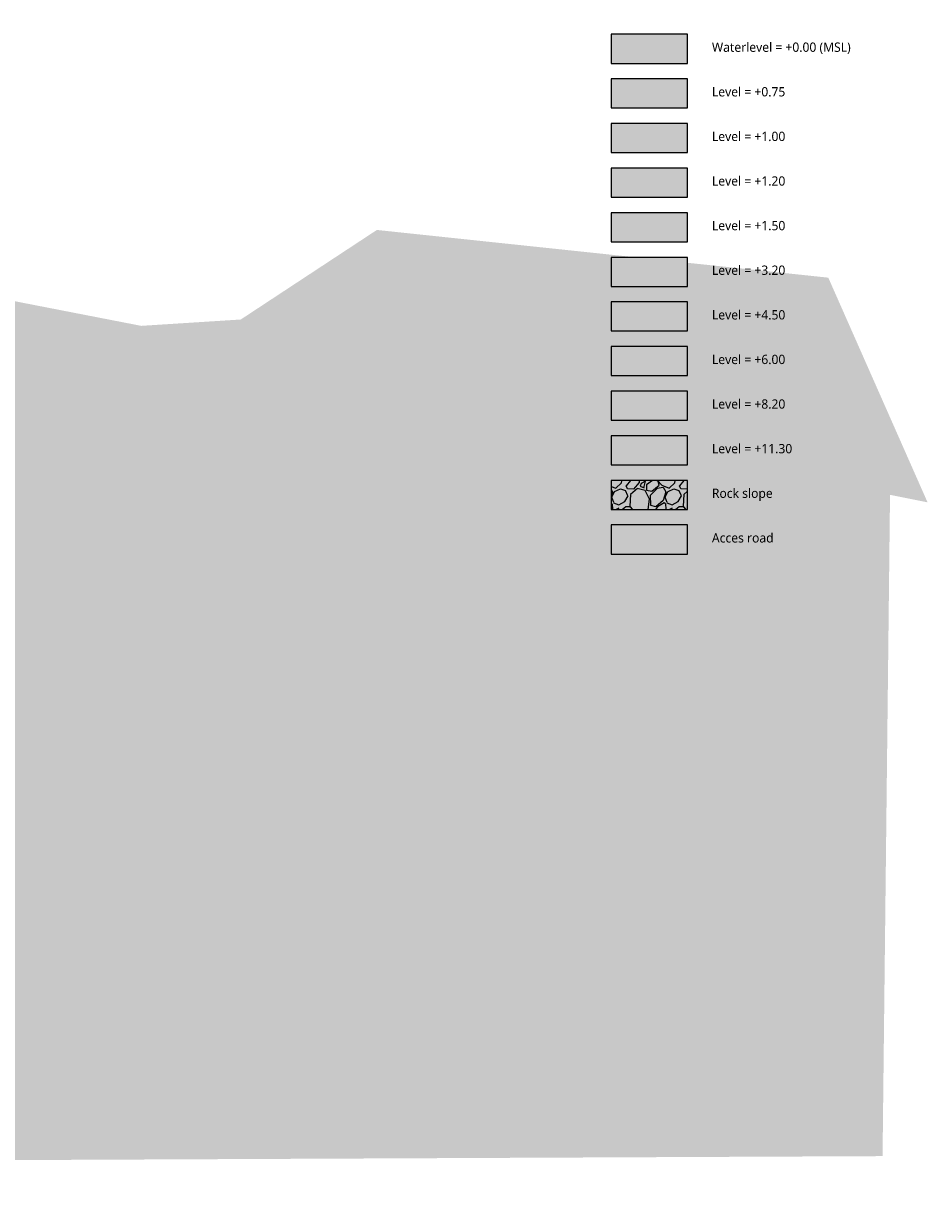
# Model space of a CAD drawing. Header units: metres. Extents: x 2831 to 3571, y -417 to -22.
# Tile 5 of 5: x 3449 to 3571, y -417 to -260. Entities that reach past the tile are written whole.
import ezdxf
from ezdxf.enums import TextEntityAlignment as Align

# ---------------------------------------------------------------- set-up
doc = ezdxf.new("R2010")
doc.units = ezdxf.units.M
for name, color, linetype in [('11 Aerial2$0$water', 147, 'Continuous'), ('H000B1-HATCH-013', 8, 'Continuous'), ('H000BU-HATCH-0000', 130, 'Continuous'), ('H000BU-HATCH-0750', 112, 'Continuous'), ('H000BU-HATCH-1000', 104, 'Continuous'), ('H000BU-HATCH-11300', 22, 'Continuous'), ('H000BU-HATCH-1200', 82, 'Continuous'), ('H000BU-HATCH-1500', 70, 'Continuous'), ('H000BU-HATCH-3200', 62, 'Continuous'), ('H000BU-HATCH-4500', 50, 'Continuous'), ('H000BU-HATCH-6000', 52, 'Continuous'), ('H000BU-HATCH-8650', 42, 'Continuous'), ('H000BW-HATCH-K253_PA', 253, 'Continuous'), ('H000E4-GEN-035', 3, 'Continuous'), ('H000H3-TEXT-025', 7, 'Continuous')]:
    doc.layers.add(name, color=color, linetype=linetype)
doc.styles.add('ISO', font='segoeui.ttf')

# ---------------------------------------------------------------- blocks, each defined once
blk = doc.blocks.new('11 Aerial2')
at = {"layer": '11 Aerial2$0$water', "extrusion": (0.038105, -0.020107, 0.999071)}
h = blk.add_hatch(color=256, dxfattribs=at)
h.dxf.hatch_style = 1
h.paths.add_polyline_path([(1285.24, -2645.72), (1271.69, -2658.43), (1249.41, -2714.03), (1230.91, -3003.37), (1331.67, -3167.85), (1334.5, -3167.3), (1334.93, -3166.85), (1336.3, -3166.13), (1339.73, -3170.39), (1344.94, -3186.08), (1381.08, -3305.86), (1299.14, -3347.96), (952.4, -2697.44), (1238.21, -2545.09)])
at = {"layer": '11 Aerial2$0$water'}
h = blk.add_hatch(color=252, dxfattribs=at)
h.dxf.hatch_style = 1
h.paths.add_polyline_path([(3450.56, -300.1), (3452.94, -300.24), (3453.27, -299.72), (3459.83, -300.6), (3478.17, -299.43), (3496.49, -287.38), (3557.25, -293.8), (3570.61, -324.03)])

msp = doc.modelspace()

# ---------------------------------------------------------------- hatches: boundary and pattern name
at = {"layer": 'H000B1-HATCH-013'}
h = msp.add_hatch(dxfattribs=at)
h.set_pattern_fill('GRAVEL', color=256, scale=0.20008, angle=45)
h.set_pattern_definition([(273.0127875, (-1326.73384, 168.02485), (3.593537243, -61.090133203), [0.683716, -67.687993]), (229.969741, (-1326.6979, 167.34208), (39.528909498, 46.715984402), [1.173278, -116.154475]), (177.510447, (-1327.45254, 166.4437), (75.464282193, -3.593537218), [0.8272934, -81.902147]), (312.273689, (-1327.95564, 164.14383), (-68.27720769, 75.464282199), [1.0684356, -105.775108]), (337.833654, (-1327.23693, 163.35325), (-61.090133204, 25.154760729), [1.0476857, -103.7210284]), (42.273689, (-1326.26668, 162.95796), (-75.464282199, -68.27720769), [1.0684356, -105.775108]), (82.6942405, (-1325.4761, 163.67667), (-10.780611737, -82.651356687), [1.4129515, -139.8820816]), (117.2553284, (-1325.29642, 165.07815), (-53.9030587, 104.2125801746), [1.3339717, -132.0632424]), (166.4295656, (-1325.90732, 166.26402), (-75.464282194, 17.96768623), [1.072054, -106.1334675]), (220.236358, (-1326.94945, 166.51557), (43.122446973, 35.935372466), [1.223915, -59.971819]), (267.3974378, (-1327.88377, 165.72499), (-3.5935372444, -82.6513566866), [1.582788, -156.6961094]), (183.814075, (-1324.3621, 167.6655), (-46.715984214, -3.593537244), [0.540225, -53.4824857]), (216.4692344, (-1324.90113, 167.62956), (53.903058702, 39.528909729), [1.0277743, -101.749904]), (270, (-1325.7276, 167.0187), (3.5935372, -3.5935372), [0.7187056, -6.468369]), (248.19859, (-1326.4104, 167.19834), (10.78061174, 25.15476073), [0.387037, -38.3165435]), (336.80141, (-1326.5542, 166.839), (-14.37414899, 7.1870745), [0.54735, -26.8202145]), (75.963757, (-1326.0511, 166.6234), (3.59353725, 17.96768624), [0.8889943, -28.744073]), (206.56505, (-1325.8355, 167.4858), (10.78061174, 3.59353725), [0.642831, -15.427956]), (61.38954, (-1328.6384, 164.75473), (25.15476073, 46.715984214), [0.9005356, -89.15325]), (115.346176, (-1328.2072, 165.5453), (25.15476073, -53.90305871), [0.7554995, -74.7942946]), (338.19859, (-1326.55416, 168.2045), (-25.15476073, 10.78061174), [0.7740693, -37.9295114]), (28.61046, (-1325.83545, 167.91705), (-46.715984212, -25.154760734), [0.9005356, -89.15325]), (24.443955, (-1326.4104, 162.52674), (-25.15476073, -10.78061174), [0.868417, -42.5524586]), (339.775141, (-1325.61984, 162.8861), (-57.496595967, 21.561223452), [0.727635, -72.0359487]), (111.80141, (-1322.9247, 164.6469), (-10.78061174, 25.15476073), [0.7740693, -37.9295114]), (62.3540246, (-1323.21217, 165.36563), (-32.341835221, -61.090133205), [0.8519056, -84.338426]), (114.443955, (-1324.6855, 162.8861), (10.78061174, -25.15476073), [0.4342086, -42.986667]), (146.309932, (-1323.1403, 164.4313), (-17.96768624, 10.78061174), [0.2591327, -25.654233]), (210.963757, (-1323.3559, 164.575), (14.374149, 7.1870745), [1.0476857, -19.906057]), (231.009006, (-1324.2543, 164.03602), (32.341835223, 39.528909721), [0.9709217, -96.121108]), (348.690068, (-1325.7276, 166.3), (-10.78061174, 3.59353725), [0.7329404, -17.590576]), (38.1572266, (-1325.00894, 166.15621), (68.277207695, 53.903058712), [1.2796244, -126.682599]), (105.945396, (-1324.00275, 166.9468), (10.78061174, -39.52890972), [0.5232254, -51.7994667]), (135, (-1324.1465, 167.45), (-7.1870745, -3e-14), [0.304922, -4.7771074]), (165.256437, (-1324.43397, 164.07196), (39.52890972, -10.780611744), [0.706016, -69.895789]), (93.0127875, (-1325.11675, 164.25164), (-3.593537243, 61.090133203), [1.3674317, -67.0042773]), (45, (-1325.1886, 165.617), (-3e-14, 7.1870745), [1.3213276, -3.7607015]), (10.3048465, (-1324.2543, 166.5515), (61.090133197, 10.780611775), [0.80354, -79.5503957]), (299.054604, (-1323.4637, 166.69524), (10.78061174, -17.96768624), [0.7399536, -36.257777]), (252.6459754, (-1323.10436, 166.0484), (-32.341835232, -104.212580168), [1.204771, -119.272551]), (220.4260787, (-1323.46372, 164.89847), (-50.309521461, -43.122446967), [1.274568, -126.182074])])
h.paths.add_polyline_path([(3538.293, -321.078), (3528.029, -321.078), (3528.029, -324.986), (3538.293, -324.986)])
at = {"layer": 'H000BU-HATCH-0000'}
h = msp.add_hatch(color=256, dxfattribs=at)
h.dxf.hatch_style = 1
h.paths.add_polyline_path([(3538.293, -264.962), (3538.293, -261.054), (3528.029, -261.054), (3528.029, -264.962)])
at = {"layer": 'H000BU-HATCH-0750'}
h = msp.add_hatch(color=256, dxfattribs=at)
h.dxf.hatch_style = 1
h.paths.add_polyline_path([(3538.293, -267.056), (3528.029, -267.056), (3528.029, -270.964), (3538.293, -270.964)])
at = {"layer": 'H000BU-HATCH-1000'}
h = msp.add_hatch(color=256, dxfattribs=at)
h.dxf.hatch_style = 1
h.paths.add_polyline_path([(3538.293, -273.059), (3528.029, -273.059), (3528.029, -276.966), (3538.293, -276.966)])
at = {"layer": 'H000BU-HATCH-11300'}
h = msp.add_hatch(color=256, dxfattribs=at)
h.dxf.hatch_style = 1
h.paths.add_polyline_path([(3538.293, -315.075), (3528.029, -315.075), (3528.029, -318.983), (3538.293, -318.983)])
at = {"layer": 'H000BU-HATCH-1200'}
h = msp.add_hatch(color=256, dxfattribs=at)
h.dxf.hatch_style = 1
h.paths.add_polyline_path([(3538.293, -279.061), (3528.029, -279.061), (3528.029, -282.969), (3538.293, -282.969)])
at = {"layer": 'H000BU-HATCH-1500'}
h = msp.add_hatch(color=256, dxfattribs=at)
h.dxf.hatch_style = 1
h.paths.add_polyline_path([(3538.293, -285.063), (3528.029, -285.063), (3528.029, -288.971), (3538.293, -288.971)])
at = {"layer": 'H000BU-HATCH-3200'}
h = msp.add_hatch(color=256, dxfattribs=at)
h.dxf.hatch_style = 1
h.paths.add_polyline_path([(3538.293, -291.066), (3528.029, -291.066), (3528.029, -294.974), (3538.293, -294.974)])
at = {"layer": 'H000BU-HATCH-4500'}
h = msp.add_hatch(color=256, dxfattribs=at)
h.dxf.hatch_style = 1
h.paths.add_polyline_path([(3538.293, -297.068), (3528.029, -297.068), (3528.029, -300.976), (3538.293, -300.976)])
at = {"layer": 'H000BU-HATCH-6000'}
h = msp.add_hatch(color=256, dxfattribs=at)
h.dxf.hatch_style = 1
h.paths.add_polyline_path([(3538.293, -303.07), (3528.029, -303.07), (3528.029, -306.978), (3538.293, -306.978)])
at = {"layer": 'H000BU-HATCH-8650'}
h = msp.add_hatch(color=256, dxfattribs=at)
h.dxf.hatch_style = 1
h.paths.add_polyline_path([(3538.293, -309.073), (3528.029, -309.073), (3528.029, -312.981), (3538.293, -312.981)])
at = {"layer": 'H000BW-HATCH-K253_PA', "transparency": 33554687}
h = msp.add_hatch(color=256, dxfattribs=at)
h.dxf.hatch_style = 1
h.paths.add_polyline_path([(3538.237, -327.066), (3527.974, -327.066), (3527.974, -330.974), (3538.237, -330.974)])

# ---------------------------------------------------------------- linework, layer by layer
at = {"layer": 'H000E4-GEN-035'}
for points in [[(3528.029, -264.962), (3538.293, -264.962), (3538.293, -261.054), (3528.029, -261.054)], [(3528.029, -270.964), (3538.293, -270.964), (3538.293, -267.056), (3528.029, -267.056)], [(3528.029, -276.966), (3538.293, -276.966), (3538.293, -273.059), (3528.029, -273.059)], [(3528.029, -282.969), (3538.293, -282.969), (3538.293, -279.061), (3528.029, -279.061)], [(3528.029, -288.971), (3538.293, -288.971), (3538.293, -285.063), (3528.029, -285.063)], [(3528.029, -294.974), (3538.293, -294.974), (3538.293, -291.066), (3528.029, -291.066)], [(3528.029, -300.976), (3538.293, -300.976), (3538.293, -297.068), (3528.029, -297.068)], [(3528.029, -306.978), (3538.293, -306.978), (3538.293, -303.07), (3528.029, -303.07)], [(3528.029, -312.981), (3538.293, -312.981), (3538.293, -309.073), (3528.029, -309.073)], [(3528.029, -318.983), (3538.293, -318.983), (3538.293, -315.075), (3528.029, -315.075)], [(3528.029, -324.986), (3538.293, -324.986), (3538.293, -321.078), (3528.029, -321.078)], [(3528.029, -330.988), (3538.293, -330.988), (3538.293, -327.08), (3528.029, -327.08)]]:
    msp.add_lwpolyline(points, close=True, dxfattribs=at)

# ---------------------------------------------------------------- block references
msp.add_blockref('11 Aerial2', (0, 0))

# ---------------------------------------------------------------- texts
at = {"layer": 'H000H3-TEXT-025', "style": 'ISO'}
for s, p in [('Waterlevel = +0.00 (MSL)', (3541.586, -263.785)), ('Level = +0.75', (3541.586, -269.787)), ('Level = +1.00', (3541.586, -275.789)), ('Level = +1.20', (3541.586, -281.792)), ('Level = +1.50', (3541.586, -287.794)), ('Level = +3.20', (3541.586, -293.797)), ('Level = +4.50', (3541.586, -299.799)), ('Level = +6.00', (3541.586, -305.801)), ('Level = +8.20', (3541.586, -311.804)), ('Level = +11.30', (3541.586, -317.806)), ('Rock slope', (3541.586, -323.809)), ('Acces road', (3541.586, -329.811))]:
    msp.add_text(s, height=1.2505, rotation=360, dxfattribs=at).set_placement(p, align=Align.BOTTOM_LEFT)

doc.saveas('drawing.dxf')
